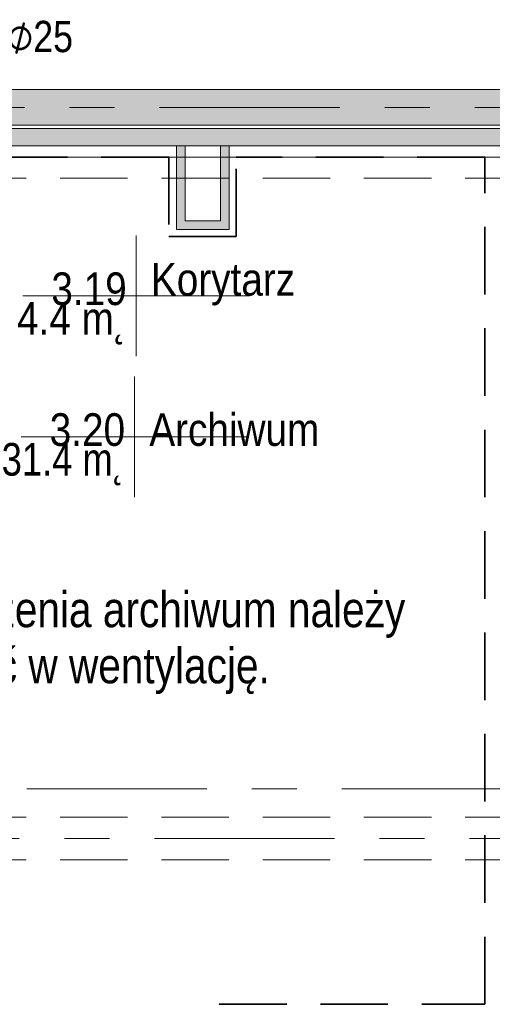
# Model space of a CAD drawing. Header units: centimetres. Extents: x -1737 to 22393, y -8842 to 3838.
# Tile 104 of 174: x -435 to -102, y 2211 to 2905. Entities that reach past the tile are written whole.
import ezdxf

# ---------------------------------------------------------------- set-up
doc = ezdxf.new("R2010")
doc.units = ezdxf.units.CM
for name, pattern in [('Hidden', [71.4375, 47.625, -23.8125]), ('Oś', [222.25, 127, -31.75, 31.75, -31.75]), ('Ukryte', [71.438, 47.625, -23.813])]:
    doc.linetypes.add(name, pattern=pattern)
for name, color, linetype, lineweight in [('A-AREA-IDEN', 2, 'Continuous', 13), ('A-DETL', 90, 'Continuous', 9), ('A-DETL-HDLN', 90, 'Ukryte', 9), ('A-WALL', 113, 'Continuous', 13), ('A-WALL-PATT', 111, 'Continuous', 13), ('G-ANNO-TEXT', 231, 'Continuous', 13), ('S-GRID', 1, 'Continuous', 13)]:
    doc.layers.add(name, color=color, linetype=linetype, lineweight=lineweight)
doc.styles.add('Arial Narrow_3', font='ARIALN.TTF', dxfattribs={"height": 25})
doc.styles.add('Arial Narrow_6', font='ARIALN.TTF', dxfattribs={"height": 22})
doc.styles.add('Arial_7', font='arial.ttf', dxfattribs={"width": 0.85, "height": 23})

# ---------------------------------------------------------------- blocks, each defined once
blk = doc.blocks.new('METKA_POMIESZCZENIA2 - Rozbudowana krótka - bez ramki-2403173-3_piętro I __3_90 m_ - stan projektowany')
at = {"layer": 'A-AREA-IDEN'}
for p, q in [((0, 0.425), (0, 0)), ((0.0976, 0), (-0.8, 0)), ((-0.8, 0), (0.8, 0)), ((0, 0), (0, -0.425))]:
    blk.add_line(p, q, dxfattribs=at)

msp = doc.modelspace()

# ---------------------------------------------------------------- hatches: boundary and pattern name
at = {"layer": 'A-WALL-PATT', "lineweight": 5}
h = msp.add_hatch(color=254, dxfattribs=at)
h.paths.add_polyline_path([(204.29, 2830.83), (347.38, 2830.83), (347.38, 2855.83), (-567.62, 2855.83), (-567.62, 2830.83), (-92.69, 2830.83)], flags=0)
h.paths.add_polyline_path([(542.38, 2830.83), (542.38, 2855.83), (498.38, 2855.83), (498.38, 2830.83), (528.09, 2830.83)], flags=0)
h = msp.add_hatch(color=254, dxfattribs=at)
h.paths.add_polyline_path([(-567.62, 2816.33), (-32.62, 2816.33), (-32.62, 2828.33), (-567.62, 2828.33)], flags=0)
h.paths.add_polyline_path([(335.38, 2816.33), (335.38, 2828.33), (7.38, 2828.33), (7.38, 2816.33), (190.54, 2816.33)], flags=0)
for points in [[(-324.62, 2793.33), (-318.62, 2793.33), (-318.62, 2816.33), (-324.62, 2816.33), (-324.62, 2809.47)], [(-287.62, 2793.33), (-287.62, 2816.33), (-293.62, 2816.33), (-293.62, 2793.33)], [(-324.62, 2763.33), (-318.62, 2763.33), (-318.62, 2793.33), (-324.62, 2793.33)], [(-293.62, 2763.33), (-287.62, 2763.33), (-287.62, 2793.33), (-293.62, 2793.33), (-293.62, 2788.33)]]:
    msp.add_hatch(color=254, dxfattribs=at).paths.add_polyline_path(points, flags=0)
at = {"layer": 'A-WALL-PATT'}
msp.add_hatch(color=9, dxfattribs=at).paths.add_polyline_path([(-287.62, 2757.33), (-287.62, 2763.33), (-324.62, 2763.33), (-324.62, 2757.33)], flags=0)

# ---------------------------------------------------------------- linework, layer by layer
at = {"layer": 'A-DETL', "linetype": 'Hidden', "lineweight": 35}
for p, q in [((-330.12, 2808.33), (-586.62, 2808.33)), ((-330.12, 2808.33), (-330.12, 2752.33)), ((-107.32, 2808.33), (-282.62, 2808.33)), ((-282.62, 2752.33), (-282.62, 2808.33)), ((-107.32, 2211.46), (-107.32, 2808.33)), ((-330.12, 2752.33), (-282.62, 2752.33)), ((-294.62, 2211.46), (-107.32, 2211.46))]:
    msp.add_line(p, q, dxfattribs=at)
at = {"layer": 'A-DETL-HDLN'}
for p, q in [((-1192.62, 2828.33), (1167.38, 2828.33)), ((-1192.62, 2828.33), (1167.38, 2828.33)), ((-1192.62, 2793.33), (1167.38, 2793.33)), ((-1192.62, 2793.33), (1167.38, 2793.33)), ((-1192.62, 2343.33), (1167.38, 2343.33)), ((-1192.62, 2343.33), (1167.38, 2343.33)), ((-1192.62, 2313.33), (1167.38, 2313.33)), ((-1192.62, 2313.33), (1167.38, 2313.33))]:
    msp.add_line(p, q, dxfattribs=at)
at = {"layer": 'A-WALL', "lineweight": 9}
for p, q in [((347.38, 2855.83), (-499.62, 2855.83)), ((347.38, 2830.83), (-657.62, 2830.83)), ((-32.62, 2828.33), (-592.62, 2828.33)), ((-96.62, 2816.33), (-592.62, 2816.33)), ((-324.62, 2757.33), (-324.62, 2816.33)), ((-318.62, 2763.33), (-318.62, 2816.33)), ((-293.62, 2763.33), (-293.62, 2816.33)), ((-287.62, 2757.33), (-287.62, 2816.33)), ((-293.62, 2763.33), (-318.62, 2763.33)), ((-324.62, 2757.33), (-287.62, 2757.33))]:
    msp.add_line(p, q, dxfattribs=at)
at = {"layer": 'S-GRID', "linetype": 'Oś'}
for p, q in [((-1225.62, 2843.33), (1859.41, 2843.33)), ((1342.46, 2808.33), (-1368.76, 2808.33)), ((-1319.27, 2363.33), (1774.38, 2363.33)), ((1342.46, 2328.33), (-1368.76, 2328.33))]:
    msp.add_line(p, q, dxfattribs=at)

# ---------------------------------------------------------------- block references
at = {"layer": 'A-AREA-IDEN', "xscale": 99.99999999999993, "yscale": 99.99999999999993, "zscale": 99.99999999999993}
for p in [(-353.15, 2710.5), (-354.3, 2611.29)]:
    msp.add_blockref('METKA_POMIESZCZENIA2 - Rozbudowana krótka - bez ramki-2403173-3_piętro I __3_90 m_ - stan projektowany', p, dxfattribs=at)

# ---------------------------------------------------------------- texts
at = {"layer": 'A-AREA-IDEN', "char_height": 23, "line_spacing_factor": 0.936439, "style": 'Arial_7'}
for s, insert, width, attachment_point in [('\\pt84.99995,169.9999,255.00008,340.00003,424.99998,509.99993,595.00011,680.00006,765.00001,849.99996,934.99991,1020.00009,1105.00004,1189.99999,1274.99994,1359.99989,1445.00007,1530.00002,1614.99997,1699.99992,1785.0001,1870.00005,1955,2039.99995,2124.9999,2210.00008,2295.00003,2379.99998,2464.99993,2550.00011,2635.00006,2720.00001;21.3 m˛', (-196.99, 2960.79), 91.63, 3), ('\\pt84.99995,169.9999,255.00008,340.00003,424.99998,509.99993,595.00011,680.00006,765.00001,849.99996,934.99991,1020.00009,1105.00004,1189.99999,1274.99994,1359.99989,1445.00007,1530.00002,1614.99997,1699.99992,1785.0001,1870.00005,1955,2039.99995,2124.9999,2210.00008,2295.00003,2379.99998,2464.99993,2550.00011,2635.00006,2720.00001;3.19', (-359.8, 2703.72), 52.87, 9), ('\\pt84.99995,169.9999,255.00008,340.00003,424.99998,509.99993,595.00011,680.00006,765.00001,849.99996,934.99991,1020.00009,1105.00004,1189.99999,1274.99994,1359.99989,1445.00007,1530.00002,1614.99997,1699.99992,1785.0001,1870.00005,1955,2039.99995,2124.9999,2210.00008,2295.00003,2379.99998,2464.99993,2550.00011,2635.00006,2720.00001;Korytarz', (-342.72, 2703.72), 100.64, 7), ('\\pt84.99995,169.9999,255.00008,340.00003,424.99998,509.99993,595.00011,680.00006,765.00001,849.99996,934.99991,1020.00009,1105.00004,1189.99999,1274.99994,1359.99989,1445.00007,1530.00002,1614.99997,1699.99992,1785.0001,1870.00005,1955,2039.99995,2124.9999,2210.00008,2295.00003,2379.99998,2464.99993,2550.00011,2635.00006,2720.00001;4.4 m˛', (-359.8, 2706.11), 76.5, 3), ('\\pt84.99995,169.9999,255.00008,340.00003,424.99998,509.99993,595.00011,680.00006,765.00001,849.99996,934.99991,1020.00009,1105.00004,1189.99999,1274.99994,1359.99989,1445.00007,1530.00002,1614.99997,1699.99992,1785.0001,1870.00005,1955,2039.99995,2124.9999,2210.00008,2295.00003,2379.99998,2464.99993,2550.00011,2635.00006,2720.00001;Archiwum', (-343.87, 2604.51), 118.065, 7), ('\\pt84.99995,169.9999,255.00008,340.00003,424.99998,509.99993,595.00011,680.00006,765.00001,849.99996,934.99991,1020.00009,1105.00004,1189.99999,1274.99994,1359.99989,1445.00007,1530.00002,1614.99997,1699.99992,1785.0001,1870.00005,1955,2039.99995,2124.9999,2210.00008,2295.00003,2379.99998,2464.99993,2550.00011,2635.00006,2720.00001;3.20', (-360.95, 2604.51), 52.87, 9), ('\\pt84.99995,169.9999,255.00008,340.00003,424.99998,509.99993,595.00011,680.00006,765.00001,849.99996,934.99991,1020.00009,1105.00004,1189.99999,1274.99994,1359.99989,1445.00007,1530.00002,1614.99997,1699.99992,1785.0001,1870.00005,1955,2039.99995,2124.9999,2210.00008,2295.00003,2379.99998,2464.99993,2550.00011,2635.00006,2720.00001;31.4 m˛', (-360.95, 2606.9), 91.63, 3)]:
    msp.add_mtext(s, dxfattribs=dict(at, insert=insert, width=width, attachment_point=attachment_point))
at = {"layer": 'G-ANNO-TEXT', "color": 7, "attachment_point": 1, "line_spacing_factor": 0.949189}
for s, insert, char_height, width, style in [('\\pt127.00006,253.9999,380.99996,508.00002,635.00008,761.99992,888.99998,1016.00004,1143.0001,1269.99994,1397,1524.00006,1650.9999,1777.99996,1905.00002,2032.00008,2158.99992,2285.99998,2413.00004,2540.0001,2666.99994,2794,2921.00006,3047.9999,3174.99996,3302.00002,3429.00008,3555.99992,3682.99998,3810.00004,3937.0001,4063.99994;HP{\\fSegoe UI Symbol|b0|i0|c0|p34;⌀}25', (-479.26, 2904.26), 22, 88.88, 'Arial Narrow_6'), ('\\pt127,254,381,508,635,762,889,1016,1143,1270,1397,1524,1651,1778,1905,2032,2159,2286,2413,2540,2667,2794,2921,3048,3175,3302,3429,3556,3683,3810,3937,4064;UWAGA:\\PPomieszczenia archiwum należy wyposażyć w wentylację.', (-577.17, 2541.69), 25, 413.4, 'Arial Narrow_3')]:
    msp.add_mtext(s, dxfattribs=dict(at, insert=insert, char_height=char_height, width=width, style=style))

doc.saveas('drawing.dxf')
